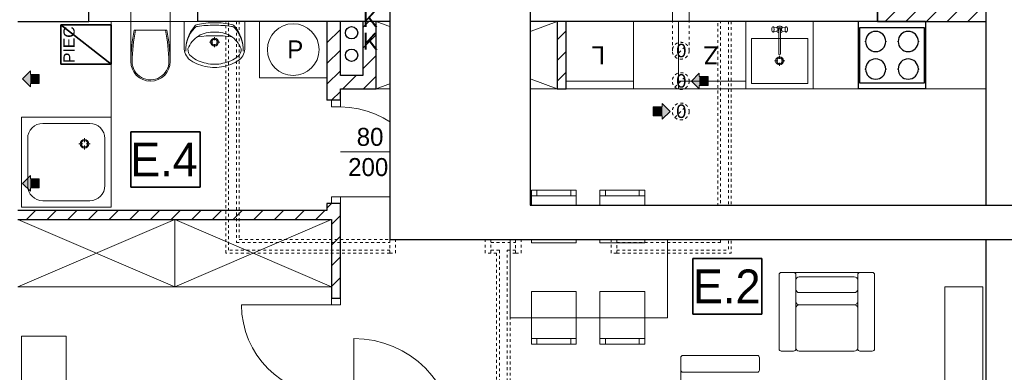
# Model space of a CAD drawing. Extents: x -220425 to -93252, y -20065 to 80294.
# Tile 77 of 103: x -117547 to -108782, y -7065 to -3929. Entities that reach past the tile are written whole.
import ezdxf

# ---------------------------------------------------------------- set-up
doc = ezdxf.new("R2010")
doc.units = 0
doc.header["$MEASUREMENT"] = 0
doc.set_wipeout_variables(frame=1)
doc.linetypes.add('Hidden Line', pattern=[50, 25, -25])
doc.linetypes.add('Krawędzie ukryte', pattern=[150, 100, -50])
doc.layers.add('#kan_san-op', color=34, linetype='Continuous')
doc.layers.add('_TABELA', color=7, linetype='Continuous')
for name, color, linetype, lineweight, true_color in [('Arch drzwi_Nr_Pióra__4', 7, 'Continuous', 9, 0x029e21), ('Arch obudowy GK_Nr_Pióra__9', 7, 'Continuous', 13, 0x3dad99), ('Arch okna_Nr_Pióra__4', 7, 'Continuous', 9, 0x029e21), ('Arch wyposarzenie_Nr_Pióra__9', 7, 'Continuous', 13, 0x3dad99), ('Arch wyposazenie_Nr_Pióra__9', 7, 'Continuous', 13, 0x3dad99)]:
    doc.layers.add(name, color=color, linetype=linetype, lineweight=lineweight, true_color=true_color)
for name, color, linetype, lineweight in [('Arch IS_Nr_Pióra__52', 34, 'Continuous', 25), ('Arch kominy_Nr_Pióra__1', 7, 'Continuous', 25), ('Arch kominy_Nr_Pióra__10', 134, 'Continuous', 18), ('Arch kominy_Nr_Pióra__21', 7, 'Continuous', 9), ('Arch opisy_Nr_Pióra__21', 7, 'Continuous', 9), ('Arch wyposazenie_Nr_Pióra__100', 2, 'Continuous', 25), ('Arch wyposazenie_Nr_Pióra__26', 5, 'Continuous', 35), ('Arch ściany nośne_Nr_Pióra__21', 7, 'Continuous', 9), ('Arch ściany nośne_Nr_Pióra__27', 7, 'Continuous', 30), ('Drzwi ArchiCAD_Nr_Pióra__27', 7, 'Continuous', 30), ('Drzwi ArchiCAD_Nr_Pióra__5', 7, 'Continuous', 13), ('INWENT OPISY_Nr_Pióra__52', 34, 'Continuous', 25), ('INWENT. DRZWI_Nr_Pióra__101', 8, 'Continuous', 13), ('INWENT.ŚCIANY_Nr_Pióra__1', 7, 'Continuous', 25), ('INWENT.ŚCIANY_Nr_Pióra__101', 8, 'Continuous', 13), ('Istniejące stropy_Nr_Pióra__5', 7, 'Continuous', 13), ('PODKŁAD', 252, 'Continuous', 35)]:
    doc.layers.add(name, color=color, linetype=linetype, lineweight=lineweight)
doc.styles.add('GENERATED_STYLE_4', font='txt')
doc.styles.add('GENERATED_STYLE_6', font='txt')
doc.styles.add('GENERATED_STYLE_8', font='arial.ttf')
pattern_1 = [(45, (0, 0), (-91.92388, 91.92388), [])]

# ---------------------------------------------------------------- blocks, each defined once
blk = doc.blocks.new('parter')
at = {"layer": 'Arch ściany nośne_Nr_Pióra__21', "linetype": 'Continuous'}
h = blk.add_hatch(dxfattribs=at)
h.set_pattern_fill('Common_Brick', color=252, style=0, pattern_type=2)
h.set_pattern_definition(pattern_1)
h.paths.add_polyline_path([(-173772.4, -3945.1), (-172802.4, -3945.1), (-172802.4, -3525.1), (-173772.4, -3525.1)], flags=0)
h = blk.add_hatch(dxfattribs=at)
h.set_pattern_fill('Common_Brick', color=252, style=0, pattern_type=2)
h.set_pattern_definition(pattern_1)
h.paths.add_polyline_path([(-178552.4, -4425.1), (-178552.4, -3945.1), (-178672.4, -3945.1), (-178672.4, -4545.1)], flags=0)
h = blk.add_hatch(dxfattribs=at)
h.set_pattern_fill('Common_Brick', color=252, style=0, pattern_type=2)
h.set_pattern_definition(pattern_1)
h.paths.add_polyline_path([(-178232.4, -4545.1), (-178232.4, -3945.1), (-178352.4, -3945.1), (-178352.4, -4425.1)], flags=0)
h = blk.add_hatch(dxfattribs=at)
h.set_pattern_fill('Common_Brick', color=252, style=0, pattern_type=2)
h.set_pattern_definition(pattern_1)
h.paths.add_polyline_path([(-176542.4, -4545.1), (-176542.4, -3945.1), (-176622.4, -3945.1), (-176622.4, -4545.1)], flags=0)
h = blk.add_hatch(dxfattribs=at)
h.set_pattern_fill('Common_Brick', color=252, style=0, pattern_type=2)
h.set_pattern_definition(pattern_1)
h.paths.add_polyline_path([(-178672.4, -4545.1), (-178232.4, -4545.1), (-178352.4, -4425.1), (-178552.4, -4425.1)], flags=0)
h = blk.add_hatch(dxfattribs=at)
h.set_pattern_fill('Common_Brick', color=252, style=0, pattern_type=2)
h.set_pattern_definition(pattern_1)
h.paths.add_polyline_path([(-178552.4, -4545.1), (-178672.4, -4545.1), (-178672.4, -4645.1), (-178632.4, -4645.1), (-178552.4, -4645.1)], flags=0)
h = blk.add_hatch(dxfattribs=at)
h.set_pattern_fill('Common_Brick', color=252, style=0, pattern_type=2)
h.set_pattern_definition(pattern_1)
h.paths.add_polyline_path([(-178672.4, -5705.1), (-178552.4, -5705.1), (-178552.4, -5565.1), (-178632.4, -5565.1), (-178672.4, -5565.1)], flags=0)
h = blk.add_hatch(dxfattribs=at)
h.set_pattern_fill('Common_Brick', color=252, style=0, pattern_type=2)
h.set_pattern_definition(pattern_1)
h.paths.add_polyline_path([(-178672.4, -5625.1), (-181422.4, -5625.1), (-181422.4, -5705.1), (-178672.4, -5705.1)], flags=0)
h = blk.add_hatch(dxfattribs=at)
h.set_pattern_fill('Common_Brick', color=252, style=0, pattern_type=2)
h.set_pattern_definition(pattern_1)
h.paths.add_polyline_path([(-178552.4, -5705.1), (-178632.4, -5705.1), (-178632.4, -6405.1), (-178552.4, -6405.1)], flags=0)
at = {"color": 252}
for p, q in [((-180417.4, -5419.8), (-180417.4, -4925.7)), ((-180417.4, -4925.7), (-179801.8, -4925.7)), ((-179801.8, -4925.7), (-179801.8, -5419.8)), ((-179801.8, -5419.8), (-180417.4, -5419.8)), ((-175414.8, -6547.6), (-175414.8, -6053.5)), ((-175414.8, -6053.5), (-174799.3, -6053.5)), ((-174799.3, -6053.5), (-174799.3, -6547.6)), ((-174799.3, -6547.6), (-175414.8, -6547.6))]:
    blk.add_line(p, q, dxfattribs=at)
at = {"layer": 'Arch IS_Nr_Pióra__52', "color": 252, "linetype": 'Continuous'}
for centre in [(-178452.4, -4045.1), (-178452.4, -4245.1)]:
    blk.add_circle(centre, 55, dxfattribs=at)
at = {"layer": 'Arch kominy_Nr_Pióra__1', "color": 252, "linetype": 'Continuous'}
for points in [[(-181312.4, -4525.1), (-181382.4, -4455.1), (-181312.4, -4385.1)], [(-181232.4, -4495.1), (-181312.4, -4415.1), (-181232.4, -4415.1)], [(-181312.4, -4495.1), (-181312.4, -4415.1), (-181232.4, -4495.1)], [(-175357.4, -4545.1), (-175427.4, -4475.1), (-175357.4, -4405.1)], [(-175277.4, -4515.1), (-175357.4, -4435.1), (-175277.4, -4435.1)], [(-175357.4, -4515.1), (-175357.4, -4435.1), (-175277.4, -4515.1)], [(-175687.4, -4785.1), (-175767.4, -4705.1), (-175687.4, -4705.1)], [(-175767.4, -4785.1), (-175767.4, -4705.1), (-175687.4, -4785.1)], [(-175687.4, -4815.1), (-175687.4, -4675.1), (-175617.4, -4745.1)], [(-181312.4, -5455.1), (-181382.4, -5385.1), (-181312.4, -5315.1)], [(-181232.4, -5425.1), (-181312.4, -5345.1), (-181232.4, -5345.1)], [(-181312.4, -5425.1), (-181312.4, -5345.1), (-181232.4, -5425.1)]]:
    blk.add_solid(points, dxfattribs=at)
at = {"layer": 'Arch kominy_Nr_Pióra__21', "color": 252, "linetype": 'Continuous'}
for p, q in [((-175597.4, -3945.1), (-175597.4, -3525.1)), ((-175447.4, -3945.1), (-175447.4, -3525.1)), ((-181312.4, -4385.1), (-181382.4, -4455.1)), ((-181382.4, -4455.1), (-181312.4, -4525.1)), ((-181312.4, -4415.1), (-181312.4, -4385.1)), ((-181232.4, -4415.1), (-181312.4, -4415.1)), ((-181232.4, -4415.1), (-181232.4, -4495.1)), ((-175427.4, -4475.1), (-175357.4, -4405.1)), ((-175357.4, -4435.1), (-175357.4, -4405.1)), ((-175277.4, -4435.1), (-175357.4, -4435.1)), ((-175277.4, -4515.1), (-175277.4, -4435.1)), ((-181232.4, -4495.1), (-181312.4, -4495.1)), ((-181312.4, -4495.1), (-181312.4, -4525.1)), ((-175357.4, -4545.1), (-175427.4, -4475.1)), ((-175277.4, -4515.1), (-175357.4, -4515.1)), ((-175357.4, -4515.1), (-175357.4, -4545.1)), ((-175767.4, -4705.1), (-175687.4, -4705.1)), ((-175767.4, -4785.1), (-175767.4, -4705.1)), ((-175617.4, -4745.1), (-175687.4, -4675.1)), ((-175687.4, -4705.1), (-175687.4, -4675.1)), ((-175767.4, -4785.1), (-175687.4, -4785.1)), ((-175687.4, -4815.1), (-175617.4, -4745.1)), ((-175687.4, -4785.1), (-175687.4, -4815.1)), ((-181312.4, -5315.1), (-181382.4, -5385.1)), ((-181312.4, -5345.1), (-181312.4, -5315.1)), ((-181232.4, -5345.1), (-181312.4, -5345.1)), ((-181232.4, -5345.1), (-181232.4, -5425.1)), ((-181382.4, -5385.1), (-181312.4, -5455.1)), ((-181232.4, -5425.1), (-181312.4, -5425.1)), ((-181312.4, -5425.1), (-181312.4, -5455.1))]:
    blk.add_line(p, q, dxfattribs=at)
at = {"layer": 'Arch kominy_Nr_Pióra__21', "color": 252, "linetype": 'Hidden Line'}
for p, q in [((-175597.4, -4205.1), (-175597.4, -3945.1)), ((-175447.4, -4205.1), (-175447.4, -3945.1)), ((-175575.4, -4258.2), (-175469.3, -4152.1)), ((-175575.4, -4528.2), (-175469.3, -4422.1)), ((-175575.4, -4798.2), (-175469.3, -4692.1))]:
    blk.add_line(p, q, dxfattribs=at)
for centre in [(-175522.4, -4205.1), (-175522.4, -4475.1), (-175522.4, -4745.1)]:
    blk.add_circle(centre, 75, dxfattribs=at)
at = {"layer": 'Arch obudowy GK_Nr_Pióra__9', "color": 252, "linetype": 'Continuous'}
blk.add_line((-180792.4, -3945.1), (-179822.4, -3945.1), dxfattribs=at)
at = {"layer": 'Arch okna_Nr_Pióra__4', "color": 252, "linetype": 'Continuous'}
blk.add_line((-178002.4, -5105.1), (-178552.4, -5105.1), dxfattribs=at)
at = {"layer": 'Arch opisy_Nr_Pióra__21', "color": 252, "linetype": 'Continuous'}
for p, q in [((-180417.4, -5419.8), (-180417.4, -4925.7)), ((-180417.4, -4925.7), (-179801.8, -4925.7)), ((-179801.8, -4925.7), (-179801.8, -5419.8)), ((-179801.8, -5419.8), (-180417.4, -5419.8)), ((-175414.8, -6547.6), (-175414.8, -6053.5)), ((-175414.8, -6053.5), (-174799.3, -6053.5)), ((-174799.3, -6053.5), (-174799.3, -6547.6)), ((-174799.3, -6547.6), (-175414.8, -6547.6))]:
    blk.add_line(p, q, dxfattribs=at)
at = {"layer": 'Arch wyposarzenie_Nr_Pióra__9', "color": 252, "linetype": 'Continuous'}
for p, q in [((-180592.4, -5595.1), (-180592.4, -3945.1)), ((-179402.5, -3945.1), (-179942.5, -3945.1)), ((-179942.5, -3945.1), (-179942.5, -4173.6)), ((-179757.6, -3945.1), (-179587.4, -3945.1)), ((-179402.5, -3945.1), (-179402.5, -4173.6)), ((-174711.5, -4005.1), (-174712.3, -4011.7)), ((-174712.3, -4011.7), (-174712.3, -4018.6)), ((-174712.3, -4018.6), (-174711.5, -4025.1)), ((-174710, -3999.8), (-174711.5, -4005.1)), ((-174711.5, -4025.1), (-174710, -4030.5)), ((-174707.9, -3996.4), (-174710, -3999.8)), ((-174710, -4030.5), (-174707.9, -4033.9)), ((-174702.8, -3992.6), (-174707.9, -3996.4)), ((-174700, -3991.1), (-174702.8, -3992.6)), ((-174662.5, -4003.1), (-174700, -3991.1)), ((-174697.2, -3992.6), (-174700, -3991.1)), ((-174662.5, -4027.2), (-174700, -4039.1)), ((-174694.7, -3996.8), (-174697.2, -3992.6)), ((-174692.9, -4003.1), (-174694.7, -3996.8)), ((-174694.7, -4033.5), (-174692.9, -4027.1)), ((-174691.9, -4011), (-174692.9, -4003.1)), ((-174692.9, -4027.1), (-174691.9, -4019.3)), ((-174691.9, -4019.3), (-174691.9, -4011)), ((-174650.3, -4013.8), (-174650.3, -4234)), ((-174634.5, -4234), (-174634.5, -4013.8)), ((-174622.3, -4003.1), (-174584.8, -3991.1)), ((-174622.3, -4027.2), (-174584.8, -4039.1)), ((-174591.9, -4003.1), (-174592.9, -4011)), ((-174592.9, -4011), (-174592.9, -4019.3)), ((-174592.9, -4019.3), (-174591.9, -4027.1)), ((-174590.1, -3996.8), (-174591.9, -4003.1)), ((-174591.9, -4027.1), (-174590.1, -4033.5)), ((-174587.6, -3992.6), (-174590.1, -3996.8)), ((-174584.8, -3991.1), (-174587.6, -3992.6)), ((-174582, -3992.6), (-174584.8, -3991.1)), ((-174582, -3992.6), (-174576.8, -3996.4)), ((-174574.8, -3999.8), (-174576.8, -3996.4)), ((-174576.8, -4033.9), (-174574.8, -4030.5)), ((-174573.2, -4005.1), (-174574.8, -3999.8)), ((-174574.8, -4030.5), (-174573.2, -4025.1)), ((-174572.4, -4011.7), (-174573.2, -4005.1)), ((-174573.2, -4025.1), (-174572.4, -4018.6)), ((-174572.4, -4018.6), (-174572.4, -4011.7)), ((-179672.4, -4083), (-179672.4, -4111.8)), ((-174702.8, -4037.7), (-174707.9, -4033.9)), ((-174702.8, -4037.7), (-174700, -4039.1)), ((-174700, -4039.1), (-174697.2, -4037.7)), ((-174697.2, -4037.7), (-174694.7, -4033.5)), ((-174590.1, -4033.5), (-174587.6, -4037.7)), ((-174587.6, -4037.7), (-174584.8, -4039.1)), ((-174584.8, -4039.1), (-174582, -4037.7)), ((-174582, -4037.7), (-174576.8, -4033.9)), ((-179717.9, -4128.5), (-179689.1, -4128.5)), ((-179672.4, -4145.1), (-179672.4, -4174)), ((-179655.7, -4128.5), (-179626.9, -4128.5)), ((-174642.4, -4278.5), (-174642.4, -4249.7)), ((-174659.1, -4295.1), (-174687.9, -4295.1)), ((-174642.4, -4340.6), (-174642.4, -4311.8)), ((-174596.9, -4295.1), (-174625.7, -4295.1)), ((-181392.4, -4795.1), (-180592.4, -4795.1)), ((-181392.4, -5595.1), (-181392.4, -4795.1)), ((-180592.4, -5595.1), (-180592.4, -4795.1)), ((-181201.1, -4851.4), (-180783.6, -4851.4)), ((-181336.1, -5403.9), (-181336.1, -4986.4)), ((-180830.2, -5017.4), (-180830.2, -4981.8)), ((-180648.6, -5403.9), (-180648.6, -4986.4)), ((-180845.7, -5033), (-180881.3, -5033)), ((-180830.2, -5084.1), (-180830.2, -5048.5)), ((-180779, -5033), (-180814.6, -5033)), ((-181392.4, -5595.1), (-180592.4, -5595.1)), ((-181201.1, -5538.9), (-180783.6, -5538.9))]:
    blk.add_line(p, q, dxfattribs=at)
for centre, radius in [((-178972.4, -4195.1), 230), ((-179672.4, -4128.5), 35), ((-179672.4, -4128.5), 25), ((-174642.4, -4295.1), 35), ((-174642.4, -4295.1), 25), ((-180830.2, -5033), 39.4), ((-180830.2, -5033), 28.1)]:
    blk.add_circle(centre, radius, dxfattribs=at)
for centre, radius, start, end in [((-179588.9, -4203.1), 339.6, 140.74225, 180.98472), ((-179623.4, -4205), 305.1, 138.60196, 180.75418), ((-179818.6, -4033), 45, 97.90792, 138.60197), ((-179817.1, -4016.7), 45, 102.77149, 140.74225), ((-179677.6, -4632), 675.9, 89.56719, 102.77149), ((-179666, -5131.2), 1153.8, 90.32245, 97.90792), ((-179666.7, -4632), 675.9, 77.30598, 90.51028), ((-179677.7, -5131.3), 1153.8, 82.16955, 89.75502), ((-179526.6, -4032.8), 45, 41.47551, 82.16955), ((-179528.1, -4016.5), 45, 39.33522, 77.30598), ((-179756, -4203.3), 339.6, 359.09275, 39.33522), ((-179721.5, -4205), 305.1, 359.32329, 41.47551), ((-174642.4, -4015.1), 30, 27.97653, 152.02347), ((-174642.4, -4015.1), 30, 207.97653, 254.77469), ((-174642.4, -4015.1), 16.8, 298.05488, 241.94512), ((-174642.4, -4015.1), 8, 10, 170), ((-174642.4, -4015.1), 30, 285.22531, 332.02347), ((-179685.4, -4276.2), 240.7, 122.84422, 158.44807), ((-179672.4, -5055.9), 984.9, 81.17345, 98.82043), ((-179691.8, -4280.1), 240.6, 85.39402, 121.05606), ((-179653.2, -4280.1), 240.6, 58.94394, 94.60598), ((-179659.6, -4276.2), 240.7, 21.55193, 57.15578), ((-179805.3, -4179.5), 137.4, 177.54482, 231.25458), ((-179828.5, -4193.3), 80.9, 176.06939, 229.19839), ((-179516.5, -4193.3), 80.9, 310.80161, 3.93061), ((-179539.7, -4179.5), 137.4, 308.74542, 2.45518), ((-179758.2, -4120.6), 212.8, 231.31519, 242.84286), ((-179695.9, -4027.8), 293, 230.71494, 260.00224), ((-179649.1, -4027.8), 293, 279.99776, 309.28506), ((-179586.7, -4120.6), 212.8, 297.15714, 308.68481), ((-174642.4, -4234), 7.88, 180, 0), ((-179658.8, -3911.5), 444.2, 243.7403, 265.79476), ((-179672.5, -4008.5), 316.7, 256.43339, 283.56661), ((-179672.5, -4085.2), 270, 265.98758, 274.01242), ((-179686.2, -3911.5), 444.2, 274.20524, 296.2597), ((-181201.1, -4986.4), 135, 90, 180), ((-180783.6, -4986.4), 135, 0, 90), ((-181201.1, -5403.9), 135, 180, 270), ((-180783.6, -5403.9), 135, 270, 0)]:
    blk.add_arc(centre, radius, start, end, dxfattribs=at)
at = {"layer": 'Arch wyposazenie_Nr_Pióra__100', "color": 252, "linetype": 'Continuous'}
for p, q in [((-173942.4, -3945.1), (-173942.4, -4545.1)), ((-173342.4, -3945.1), (-173942.4, -3945.1)), ((-173932.4, -4000.1), (-173932.4, -4490.1)), ((-173352.4, -4000.1), (-173932.4, -4000.1)), ((-173352.4, -4490.1), (-173352.4, -4000.1)), ((-173342.4, -3945.1), (-173342.4, -4545.1)), ((-173342.4, -4545.1), (-173942.4, -4545.1)), ((-173932.4, -4490.1), (-173352.4, -4490.1))]:
    blk.add_line(p, q, dxfattribs=at)
for centre, start, end in [((-173787.4, -4122.6), 0, 180), ((-173497.4, -4122.6), 0, 180), ((-173787.4, -4122.6), 180, 0), ((-173497.4, -4122.6), 180, 0), ((-173787.4, -4367.6), 0, 180), ((-173497.4, -4367.6), 0, 180), ((-173787.4, -4367.6), 180, 0), ((-173497.4, -4367.6), 180, 0)]:
    blk.add_arc(centre, 90, start, end, dxfattribs=at)
for p in [(-173877.4, -4122.6), (-173697.4, -4122.6), (-173587.4, -4122.6), (-173407.4, -4122.6), (-173877.4, -4367.6), (-173697.4, -4367.6), (-173587.4, -4367.6), (-173407.4, -4367.6)]:
    blk.add_point(p, dxfattribs=at)
at = {"layer": 'Arch wyposazenie_Nr_Pióra__26', "color": 252, "linetype": 'Continuous'}
for p, q in [((-181042.4, -3975.1), (-180592.4, -4325.1)), ((-181042.4, -3975.1), (-180592.4, -3975.1)), ((-181042.4, -4325.1), (-181042.4, -3975.1)), ((-180592.4, -3975.1), (-180592.4, -4325.1)), ((-180592.4, -4325.1), (-181042.4, -4325.1))]:
    blk.add_line(p, q, dxfattribs=at)
at = {"layer": 'Arch wyposazenie_Nr_Pióra__9', "color": 252, "linetype": 'Continuous'}
for p, q in [((-180417.4, -3945.1), (-180417.4, -3795.1)), ((-180067.4, -3945.1), (-180067.4, -3795.1)), ((-180067.4, -3945.1), (-180417.4, -3945.1)), ((-180417.4, -4301.3), (-180417.4, -3945.1)), ((-180387.2, -4022.9), (-180097.6, -4022.9)), ((-180067.4, -4301.3), (-180067.4, -3945.1)), ((-179272.4, -3945.1), (-179272.4, -4445.1)), ((-178672.4, -3945.1), (-179272.4, -3945.1)), ((-178672.4, -4445.1), (-178672.4, -3945.1)), ((-176622.4, -4545.1), (-178232.4, -3945.1)), ((-178232.4, -4545.1), (-176622.4, -3945.1)), ((-176542.4, -3945.1), (-176542.4, -4545.1)), ((-175942.4, -3945.1), (-176542.4, -3945.1)), ((-175942.4, -4545.1), (-175942.4, -3945.1)), ((-175542.4, -4545.1), (-175542.4, -3945.1)), ((-175542.4, -3945.1), (-174942.4, -3945.1)), ((-174942.4, -4545.1), (-174942.4, -3945.1)), ((-174942.4, -3945.1), (-174942.4, -4545.1)), ((-174942.4, -3945.1), (-174342.4, -3945.1)), ((-174942.4, -3995.1), (-174942.4, -4495.1)), ((-174342.4, -4545.1), (-174342.4, -3945.1)), ((-174892.4, -4095.1), (-174392.4, -4095.1)), ((-174892.4, -4495.1), (-174892.4, -4095.1)), ((-174392.4, -4095.1), (-174392.4, -4495.1)), ((-179272.4, -4445.1), (-178672.4, -4445.1)), ((-178232.4, -4545.1), (-176622.4, -4545.1)), ((-176542.4, -4475.1), (-175942.4, -4475.1)), ((-176542.4, -4545.1), (-175942.4, -4545.1)), ((-176542.4, -4545.1), (-172802.4, -4545.1)), ((-174942.4, -4475.1), (-175542.4, -4475.1)), ((-174942.4, -4545.1), (-175542.4, -4545.1)), ((-174942.4, -4545.1), (-174342.4, -4545.1)), ((-174392.4, -4495.1), (-174892.4, -4495.1)), ((-176852.4, -5445.1), (-176452.4, -5445.1)), ((-176852.4, -5915.1), (-176852.4, -5445.1)), ((-176452.4, -5495.1), (-176852.4, -5495.1)), ((-176802.4, -5495.1), (-176802.4, -5445.1)), ((-176502.4, -5495.1), (-176502.4, -5445.1)), ((-176452.4, -5445.1), (-176452.4, -5915.1)), ((-176241.5, -5915.1), (-176241.5, -5445.1)), ((-176241.5, -5445.1), (-175841.5, -5445.1)), ((-175841.5, -5495.1), (-176241.5, -5495.1)), ((-176191.5, -5495.1), (-176191.5, -5445.1)), ((-175891.5, -5495.1), (-175891.5, -5445.1)), ((-175841.5, -5445.1), (-175841.5, -5915.1)), ((-177042.4, -5680.1), (-175641.5, -5680.1)), ((-177042.4, -6580.1), (-177042.4, -5680.1)), ((-175641.5, -5680.1), (-175641.5, -6580.1)), ((-180027.4, -6305.1), (-181422.4, -5705.1)), ((-181422.4, -6305.1), (-180027.4, -5705.1)), ((-180027.4, -5705.1), (-180027.4, -6305.1)), ((-180027.4, -5705.1), (-180027.4, -6305.1)), ((-180027.4, -6305.1), (-178632.4, -5705.1)), ((-178632.4, -6305.1), (-180027.4, -5705.1)), ((-176452.4, -5915.1), (-176852.4, -5915.1)), ((-175841.5, -5915.1), (-176241.5, -5915.1)), ((-174647.4, -6856.3), (-174647.4, -6196.3)), ((-174627.4, -6176.3), (-174517.4, -6176.3)), ((-174517.4, -6176.3), (-173927.4, -6176.3)), ((-174497.4, -6196.3), (-174497.4, -6856.3)), ((-173977.4, -6216.3), (-174467.4, -6216.3)), ((-173947.4, -6196.3), (-173947.4, -6246.3)), ((-173817.4, -6176.3), (-173927.4, -6176.3)), ((-173797.4, -6856.3), (-173797.4, -6196.3)), ((-180027.4, -6305.1), (-181422.4, -6305.1)), ((-180027.4, -6305.1), (-178632.4, -6305.1)), ((-174497.4, -6246.3), (-174497.4, -6435)), ((-173947.4, -6435), (-173947.4, -6246.3)), ((-173947.4, -6246.3), (-173947.4, -6435)), ((-173172.4, -9305.1), (-173172.4, -6305.1)), ((-173172.4, -6305.1), (-172832.4, -6305.1)), ((-172832.4, -6305.1), (-172832.4, -9305.1)), ((-176452.4, -6345.1), (-176852.4, -6345.1)), ((-176852.4, -6345.1), (-176852.4, -6815.1)), ((-176452.4, -6815.1), (-176452.4, -6345.1)), ((-176241.5, -6345.1), (-176241.5, -6815.1)), ((-175841.5, -6345.1), (-176241.5, -6345.1)), ((-175841.5, -6815.1), (-175841.5, -6345.1)), ((-174467.4, -6356.3), (-173977.4, -6356.3)), ((-174467.4, -6465), (-173977.4, -6465)), ((-174467.4, -6465), (-173977.4, -6465)), ((-173947.4, -6435), (-173947.4, -6495)), ((-173947.4, -6435), (-173947.4, -6495)), ((-174497.4, -6846.3), (-174497.4, -6495)), ((-173947.4, -6846.3), (-173947.4, -6495)), ((-173947.4, -6495), (-173947.4, -6846.3)), ((-175641.5, -6580.1), (-177042.4, -6580.1)), ((-181392.4, -6745.1), (-181392.4, -7148.9)), ((-180992.4, -6745.1), (-181392.4, -6745.1)), ((-180992.4, -7148.9), (-180992.4, -6745.1)), ((-176452.4, -6765.1), (-176852.4, -6765.1)), ((-176852.4, -6815.1), (-176452.4, -6815.1)), ((-176802.4, -6765.1), (-176802.4, -6815.1)), ((-176502.4, -6765.1), (-176502.4, -6815.1)), ((-175841.5, -6765.1), (-176241.5, -6765.1)), ((-176241.5, -6815.1), (-175841.5, -6815.1)), ((-176191.5, -6765.1), (-176191.5, -6815.1)), ((-175891.5, -6765.1), (-175891.5, -6815.1)), ((-174842.4, -6915.1), (-175502.4, -6915.1)), ((-174517.4, -6876.3), (-174627.4, -6876.3)), ((-173977.4, -6876.3), (-174467.4, -6876.3)), ((-173927.4, -6876.3), (-173817.4, -6876.3)), ((-175522.4, -6935.1), (-175522.4, -7045.1)), ((-174822.4, -7045.1), (-174822.4, -6935.1)), ((-175522.4, -7045.1), (-175522.4, -7815.1)), ((-175502.4, -7065.1), (-174842.4, -7065.1)), ((-175452.4, -7065.1), (-175263.7, -7065.1)), ((-174852.4, -7065.1), (-175203.7, -7065.1))]:
    blk.add_line(p, q, dxfattribs=at)
for centre, radius, start, end in [((-174627.4, -6196.3), 20, 90, 180), ((-174517.4, -6196.3), 20, 0, 90), ((-174467.4, -6246.3), 30, 90, 180), ((-173977.4, -6246.3), 30, 0, 90), ((-173927.4, -6196.3), 20, 90, 180), ((-173817.4, -6196.3), 20, 0, 90), ((-174467.4, -6326.3), 30, 180, 270), ((-173977.4, -6326.3), 30, 270, 0), ((-174467.4, -6435), 30, 180, 270), ((-174467.4, -6495), 30, 90, 180), ((-173977.4, -6435), 30, 270, 0), ((-173977.4, -6495), 30, 0, 90), ((-175502.4, -6935.1), 20, 90, 180), ((-174842.4, -6935.1), 20, 0, 90), ((-174627.4, -6856.3), 20, 180, 270), ((-174517.4, -6856.3), 20, 270, 0), ((-174467.4, -6846.3), 30, 180, 270), ((-173977.4, -6846.3), 30, 270, 0), ((-173927.4, -6856.3), 20, 180, 270), ((-173817.4, -6856.3), 20, 270, 0), ((-175502.4, -7045.1), 20, 180, 270), ((-174842.4, -7045.1), 20, 270, 0)]:
    blk.add_arc(centre, radius, start, end, dxfattribs=at)
for centre, major_axis, start_param, end_param in [((-178916.2, -4321.3), (1501.3, 0), 2.940225, 3.128195), ((-178916.2, -4321.3), (1489.9, 0), 2.938667, 3.128195), ((-181568.6, -4321.3), (1489.9, 0), 0.013398, 0.202926), ((-181568.6, -4321.3), (1501.3, 0), 0.013398, 0.201367), ((-180242.4, -4301.3), (175, 0), 3.141593, 6.283185), ((-180242.4, -4301.3), (163.6, 0), 3.141593, 6.298351)]:
    blk.add_ellipse(centre, major_axis=major_axis, ratio=0.99359, start_param=start_param, end_param=end_param, dxfattribs=at)
at = {"layer": 'Arch ściany nośne_Nr_Pióra__27', "color": 252, "linetype": 'Continuous'}
for p, q in [((-173772.4, -3525.1), (-173772.4, -3945.1)), ((-172802.4, -3945.1), (-172802.4, -3525.1)), ((-178672.4, -3945.1), (-178672.4, -4545.1)), ((-178552.4, -3945.1), (-178672.4, -3945.1)), ((-178552.4, -4425.1), (-178552.4, -3945.1)), ((-178352.4, -3945.1), (-178352.4, -4425.1)), ((-178232.4, -3945.1), (-178352.4, -3945.1)), ((-178232.4, -4545.1), (-178232.4, -3945.1)), ((-176622.4, -3945.1), (-176622.4, -4545.1)), ((-176542.4, -3945.1), (-176622.4, -3945.1)), ((-176542.4, -4545.1), (-176542.4, -3945.1)), ((-173772.4, -3945.1), (-172802.4, -3945.1)), ((-178352.4, -4425.1), (-178552.4, -4425.1)), ((-178672.4, -4545.1), (-178672.4, -4645.1)), ((-178552.4, -4545.1), (-178232.4, -4545.1)), ((-178552.4, -4645.1), (-178552.4, -4545.1)), ((-176622.4, -4545.1), (-176542.4, -4545.1)), ((-178632.4, -4645.1), (-178672.4, -4645.1)), ((-178552.4, -4645.1), (-178632.4, -4645.1)), ((-178672.4, -5565.1), (-178672.4, -5625.1)), ((-178632.4, -5565.1), (-178672.4, -5565.1)), ((-178552.4, -5565.1), (-178632.4, -5565.1)), ((-178552.4, -5705.1), (-178552.4, -5565.1)), ((-178672.4, -5625.1), (-181422.4, -5625.1)), ((-181422.4, -5705.1), (-178672.4, -5705.1)), ((-178672.4, -5705.1), (-178632.4, -5705.1)), ((-178632.4, -5705.1), (-178632.4, -6405.1)), ((-178552.4, -6405.1), (-178552.4, -5705.1)), ((-178632.4, -6405.1), (-178552.4, -6405.1))]:
    blk.add_line(p, q, dxfattribs=at)
at = {"layer": 'Drzwi ArchiCAD_Nr_Pióra__27', "color": 252, "linetype": 'Continuous'}
for p, q in [((-178552.4, -4645.1), (-178632.4, -4645.1)), ((-178552.4, -5565.1), (-178632.4, -5565.1)), ((-178632.4, -6405.1), (-178552.4, -6405.1))]:
    blk.add_line(p, q, dxfattribs=at)
at = {"layer": 'Drzwi ArchiCAD_Nr_Pióra__5', "color": 252, "linetype": 'Continuous'}
for p, q in [((-178552.4, -4645.1), (-178632.4, -4645.1)), ((-178632.4, -4645.1), (-178632.4, -4705.1)), ((-178552.4, -4705.1), (-178552.4, -4645.1)), ((-178632.4, -4705.1), (-178552.4, -4705.1)), ((-178632.4, -5505.1), (-178632.4, -5565.1)), ((-178552.4, -5505.1), (-178632.4, -5505.1)), ((-178552.4, -5505.1), (-177752.4, -5505.1)), ((-178552.4, -5565.1), (-178552.4, -5505.1)), ((-178632.4, -5565.1), (-178552.4, -5565.1)), ((-178632.4, -6465.1), (-179432.4, -6465.1)), ((-178552.4, -6405.1), (-178632.4, -6405.1)), ((-178632.4, -6405.1), (-178632.4, -6465.1)), ((-178632.4, -6465.1), (-178552.4, -6465.1)), ((-178552.4, -6465.1), (-178552.4, -6405.1)), ((-178432.4, -7665.1), (-178432.4, -6765.1))]:
    blk.add_line(p, q, dxfattribs=at)
for centre, radius, start, end in [((-178552.4, -5505.1), 800, 0, 90), ((-178632.4, -6465.1), 800, 180, 270), ((-178432.4, -7665.1), 900, 0, 90)]:
    blk.add_arc(centre, radius, start, end, dxfattribs=at)
at = {"layer": 'INWENT. DRZWI_Nr_Pióra__101', "color": 252, "linetype": 'Hidden Line'}
for p, q in [((-178062.4, -5885.1), (-178112.4, -5885.1)), ((-178062.4, -6005.1), (-178062.4, -5885.1)), ((-177262.4, -5885.1), (-177212.4, -5885.1)), ((-177262.4, -6005.1), (-177262.4, -5885.1)), ((-176942.4, -5885.1), (-176992.4, -5885.1)), ((-176942.4, -6005.1), (-176942.4, -5885.1)), ((-176142.4, -5885.1), (-176092.4, -5885.1)), ((-176142.4, -6005.1), (-176142.4, -5885.1)), ((-178112.4, -6005.1), (-178062.4, -6005.1)), ((-177212.4, -6005.1), (-177262.4, -6005.1)), ((-176992.4, -6005.1), (-176942.4, -6005.1)), ((-176092.4, -6005.1), (-176142.4, -6005.1))]:
    blk.add_line(p, q, dxfattribs=at)
at = {"layer": 'INWENT.ŚCIANY_Nr_Pióra__1', "color": 252, "linetype": 'Continuous'}
for p, q in [((-180792.4, -3945.1), (-180792.4, -3525.1)), ((-179822.4, -3945.1), (-179822.4, -3525.1)), ((-173772.4, -3945.1), (-173772.4, -3525.1)), ((-172802.4, -3945.1), (-172802.4, -3525.1)), ((-181422.4, -3945.1), (-180792.4, -3945.1)), ((-173772.4, -3945.1), (-179822.4, -3945.1)), ((-172802.4, -9595.1), (-172802.4, -3945.1))]:
    blk.add_line(p, q, dxfattribs=at)
at = {"layer": 'INWENT.ŚCIANY_Nr_Pióra__101', "color": 252, "linetype": 'Hidden Line'}
for p, q in [((-179572.4, -6005.1), (-179572.4, -3945.1)), ((-179547.4, -5980.1), (-179547.4, -3945.1)), ((-179477.4, -3945.1), (-179477.4, -5910.1)), ((-179452.4, -3945.1), (-179452.4, -5885.1)), ((-175192.4, -5885.1), (-175192.4, -3945.1)), ((-175167.4, -5910.1), (-175167.4, -3945.1)), ((-175097.4, -3945.1), (-175097.4, -5980.1)), ((-175072.4, -3945.1), (-175072.4, -6005.1)), ((-179477.4, -5910.1), (-178112.4, -5910.1)), ((-179452.4, -5885.1), (-178112.4, -5885.1)), ((-178112.4, -5885.1), (-178112.4, -6005.1)), ((-177212.4, -6005.1), (-177212.4, -5885.1)), ((-177212.4, -5885.1), (-176992.4, -5885.1)), ((-177212.4, -5910.1), (-176992.4, -5910.1)), ((-176992.4, -5885.1), (-176992.4, -6005.1)), ((-176092.4, -5885.1), (-176092.4, -6005.1)), ((-175192.4, -5885.1), (-176092.4, -5885.1)), ((-175167.4, -5910.1), (-176092.4, -5910.1)), ((-178112.4, -6005.1), (-179572.4, -6005.1)), ((-178112.4, -5980.1), (-179547.4, -5980.1)), ((-177137.4, -5980.1), (-177212.4, -5980.1)), ((-177162.4, -6005.1), (-177212.4, -6005.1)), ((-177162.4, -6005.1), (-177162.4, -9595.1)), ((-177137.4, -5980.1), (-177137.4, -9595.1)), ((-176992.4, -5980.1), (-177067.4, -5980.1)), ((-177067.4, -9595.1), (-177067.4, -5980.1)), ((-176992.4, -6005.1), (-177042.4, -6005.1)), ((-177042.4, -9595.1), (-177042.4, -6005.1)), ((-176092.4, -5980.1), (-175097.4, -5980.1)), ((-176092.4, -6005.1), (-175072.4, -6005.1))]:
    blk.add_line(p, q, dxfattribs=at)
at = {"layer": 'Istniejące stropy_Nr_Pióra__5', "color": 252, "linetype": 'Krawędzie ukryte'}
blk.add_line((-180792.4, -3945.1), (-179822.4, -3945.1), dxfattribs=at)
at = {"layer": 'Arch drzwi_Nr_Pióra__4', "color": 252, "linetype": 'Continuous', "style": 'GENERATED_STYLE_6'}
for s, p in [('80', (-178406.9, -5051)), ('200', (-178483.1, -5319.7))]:
    blk.add_text(s, height=160, dxfattribs=at).set_placement(p)
at = {"layer": 'Arch kominy_Nr_Pióra__10', "color": 252, "linetype": 'Continuous', "style": 'GENERATED_STYLE_6'}
for p in [(-175562.4, -4263.3), (-175562.4, -4533.3), (-175562.4, -4803.3)]:
    blk.add_text('0', height=120, dxfattribs=at).set_placement(p)
at = {"layer": 'Arch opisy_Nr_Pióra__21', "color": 252, "linetype": 'Continuous', "style": 'GENERATED_STYLE_8'}
blk.add_text('PIEC', height=100, rotation=90, dxfattribs=at).set_placement((-180917.9, -4314.5))
at = {"layer": 'Arch opisy_Nr_Pióra__21', "color": 252, "linetype": 'Continuous', "style": 'GENERATED_STYLE_4'}
for s, p in [('E.4', (-180423.9, -5322.7)), ('E.2', (-175414.2, -6450.6))]:
    blk.add_text(s, height=300, dxfattribs=at).set_placement(p)
at = {"layer": 'Arch wyposazenie_Nr_Pióra__9', "color": 252, "linetype": 'Continuous', "style": 'GENERATED_STYLE_6'}
blk.add_text('P', height=160, dxfattribs=at).set_placement((-179025.7, -4273.4))
for s, p in [('L', (-176196.7, -4165.5)), ('Z', (-175189, -4166.9))]:
    blk.add_text(s, height=160, rotation=180, dxfattribs=at).set_placement(p)
at = {"layer": 'INWENT OPISY_Nr_Pióra__52', "color": 252, "linetype": 'Continuous', "style": 'GENERATED_STYLE_6'}
for p in [(-178352.4, -3995), (-178352.4, -4195)]:
    blk.add_text('K', height=150, dxfattribs=at).set_placement(p)

msp = doc.modelspace()

# ---------------------------------------------------------------- block references
at = {"layer": 'PODKŁAD'}
msp.add_blockref('parter', (63860.6, 0), dxfattribs=at)
msp.add_blockref('parter', (63860.6, 0), dxfattribs=at)

# ---------------------------------------------------------------- next in the draw order: wipeouts: each hides what was drawn before it
at = {"ltscale": 10}
msp.add_wipeout([(-114251.7, 8964.9), (-93251.7, 8964.9), (-93551.7, 8659.9), (-113001.7, 8659.9), (-113001.7, -5580.1), (-93551.7, -5580.1), (-93251.7, -5885.1), (-114251.7, -5885.1)], dxfattribs=at).dxf.layer = '#kan_san-op'

# ---------------------------------------------------------------- next in the draw order: linework, layer by layer
at = {"layer": '_TABELA', "color": 7}
msp.add_lwpolyline([(-114251.7, 8964.9), (-93251.7, 8964.9), (-114251.7, 8964.9), (-114251.7, -5885.1), (-93251.7, -5885.1), (-93251.7, 8964.9)], dxfattribs=at)
msp.add_lwpolyline([(-93551.7, 8659.9), (-113001.7, 8659.9), (-113001.7, -5580.1), (-93551.7, -5580.1)], close=True, dxfattribs=at)

doc.saveas('drawing.dxf')
